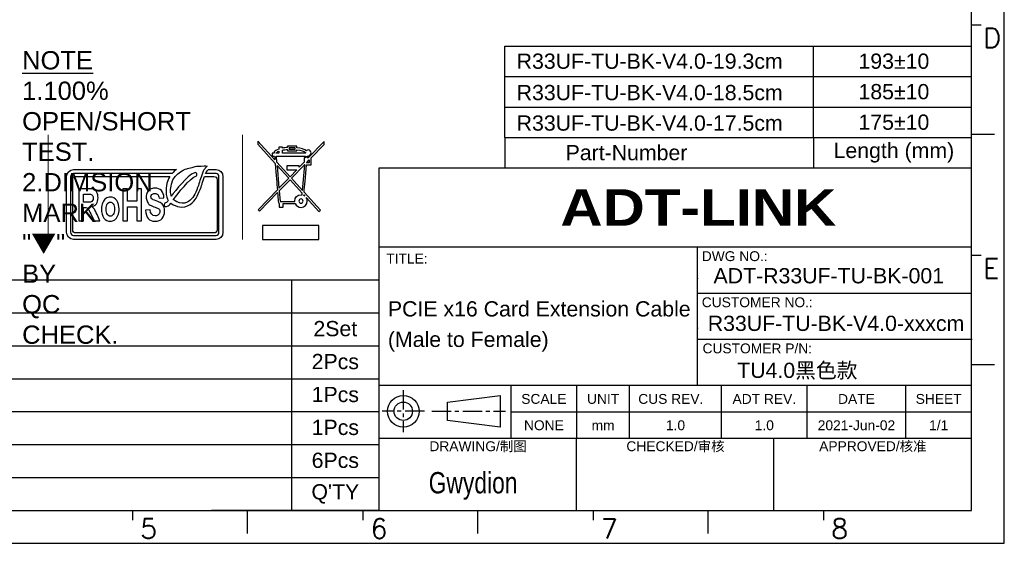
# Model space of a CAD drawing. Header units: millimetres. Extents: x 14 to 338, y 9 to 236.
# Tile 13 of 24: x 176 to 338, y 9 to 95. Entities that reach past the tile are written whole.
import ezdxf

# ---------------------------------------------------------------- set-up
doc = ezdxf.new("R2010")
doc.units = ezdxf.units.MM
doc.linetypes.add('CENTER', pattern=[50.8, 31.75, -6.35, 6.35, -6.35])
doc.layers.add('FORM', color=7, linetype='Continuous')
doc.styles.add('ROMANS', font='romans.shx', dxfattribs={"height": 3.5})
doc.styles.get("Standard").update_dxf_attribs({"font": 'arial.ttf'})
doc.styles.add('註記文字 (ISO)', font='PMingLiU.ttf', dxfattribs={"width": 0.8})

msp = doc.modelspace()

# ---------------------------------------------------------------- linework, layer by layer
at = {"lineweight": 15}
for points in [[(180.727, 76.423), (180.727, 76.423), (180.727, 59.275), (180.727, 59.275)], [(212.646, 76.427), (212.646, 76.427), (212.646, 59.275), (212.646, 59.275)]]:
    msp.add_open_spline(points, degree=3, dxfattribs=at)
for points, knots in [([(217.474, 73.424), (217.474, 73.424), (217.826, 73.424), (217.826, 73.424), (217.826, 73.424), (217.826, 73.424), (217.826, 73.634), (217.826, 73.634), (217.826, 73.634), (217.953, 73.813), (218.216, 73.971), (218.573, 74.095), (218.573, 74.095), (218.573, 74.095), (218.573, 74.408), (218.573, 74.408), (218.573, 74.408), (218.573, 74.408), (219.176, 74.408), (219.176, 74.408), (219.176, 74.408), (219.176, 74.408), (219.176, 74.256), (219.176, 74.256), (219.176, 74.256), (219.426, 74.306), (219.7, 74.345), (219.991, 74.364), (219.991, 74.364), (219.991, 74.364), (219.991, 74.588), (219.991, 74.588), (219.991, 74.588), (219.991, 74.588), (221.564, 74.588), (221.564, 74.588), (221.564, 74.588), (221.564, 74.588), (221.564, 74.324), (221.564, 74.324), (221.564, 74.324), (222.246, 74.235), (222.805, 74.058), (223.121, 73.831), (223.121, 73.831), (223.202, 73.906), (223.308, 73.954), (223.427, 73.954), (223.427, 73.954), (223.672, 73.954), (223.874, 73.753), (223.874, 73.505), (223.874, 73.505), (223.874, 73.324), (223.761, 73.164), (223.601, 73.097), (223.601, 73.097), (223.601, 73.097), (223.601, 72.944), (223.601, 72.944), (223.601, 72.944), (223.601, 72.944), (223.248, 72.944), (223.248, 72.944), (223.248, 72.944), (223.239, 72.848), (223.233, 72.759), (223.225, 72.665), (223.225, 72.665), (223.225, 72.665), (223.429, 72.665), (223.429, 72.665), (223.429, 72.665), (223.429, 72.665), (226.016, 75.343), (226.016, 75.343), (226.016, 75.343), (226.016, 75.343), (226.016, 74.852), (226.016, 74.852), (226.016, 74.852), (226.016, 74.852), (223.89, 72.655), (223.89, 72.655), (223.89, 72.655), (223.89, 72.655), (223.89, 71.544), (223.89, 71.544), (223.89, 71.544), (223.89, 71.544), (223.129, 71.544), (223.129, 71.544), (223.129, 71.544), (222.948, 69.438), (222.824, 68.005), (222.742, 67.044), (222.742, 67.044), (222.742, 67.044), (225.408, 64.106), (225.408, 64.106), (225.408, 64.106), (225.408, 64.106), (225.157, 63.877), (225.157, 63.877), (225.157, 63.877), (225.157, 63.877), (223.092, 66.152), (223.092, 66.152), (223.092, 66.152), (223.202, 65.99), (223.264, 65.793), (223.264, 65.582), (223.264, 65.582), (223.264, 65.013), (222.801, 64.545), (222.231, 64.545), (222.231, 64.545), (221.798, 64.545), (221.428, 64.813), (221.272, 65.192), (221.272, 65.192), (221.272, 65.192), (219.307, 65.192), (219.307, 65.192), (219.307, 65.192), (219.307, 65.192), (219.307, 64.578), (219.307, 64.578), (219.307, 64.578), (219.307, 64.578), (218.661, 64.578), (218.661, 64.578), (218.661, 64.578), (218.661, 64.578), (218.661, 65.192), (218.661, 65.192), (218.661, 65.192), (218.661, 65.192), (218.621, 65.192), (218.621, 65.192), (218.621, 65.192), (218.561, 65.192), (218.501, 65.36), (218.467, 65.878), (218.467, 65.878), (218.448, 66.14), (218.421, 66.491), (218.386, 66.957), (218.386, 66.957), (218.386, 66.957), (215.439, 63.908), (215.439, 63.908), (215.439, 63.908), (215.439, 63.908), (215.195, 64.146), (215.195, 64.146), (215.195, 64.146), (215.195, 64.146), (218.351, 67.408), (218.351, 67.408), (218.351, 67.408), (218.27, 68.394), (218.155, 69.797), (217.998, 71.765), (217.998, 71.765), (217.998, 71.765), (215.143, 74.911), (215.143, 74.911), (215.143, 74.911), (215.143, 74.911), (215.143, 75.414), (215.143, 75.414), (215.143, 75.414), (215.143, 75.414), (217.953, 72.316), (217.953, 72.316), (217.953, 72.316), (217.938, 72.52), (217.921, 72.73), (217.905, 72.944), (217.905, 72.944), (217.905, 72.944), (217.474, 72.944), (217.474, 72.944), (217.474, 72.944), (217.474, 72.944), (217.474, 73.424), (217.474, 73.424)], [0, 0, 0, 0, 0.0212766, 0.0212766, 0.0212766, 0.0212766, 0.0425532, 0.0425532, 0.0425532, 0.0425532, 0.0638298, 0.0638298, 0.0638298, 0.0638298, 0.0851064, 0.0851064, 0.0851064, 0.0851064, 0.106383, 0.106383, 0.106383, 0.106383, 0.1276596, 0.1276596, 0.1276596, 0.1276596, 0.1489362, 0.1489362, 0.1489362, 0.1489362, 0.1702128, 0.1702128, 0.1702128, 0.1702128, 0.1914894, 0.1914894, 0.1914894, 0.1914894, 0.212766, 0.212766, 0.212766, 0.212766, 0.2340426, 0.2340426, 0.2340426, 0.2340426, 0.2553191, 0.2553191, 0.2553191, 0.2553191, 0.2765957, 0.2765957, 0.2765957, 0.2765957, 0.2978723, 0.2978723, 0.2978723, 0.2978723, 0.3191489, 0.3191489, 0.3191489, 0.3191489, 0.3404255, 0.3404255, 0.3404255, 0.3404255, 0.3617021, 0.3617021, 0.3617021, 0.3617021, 0.3829787, 0.3829787, 0.3829787, 0.3829787, 0.4042553, 0.4042553, 0.4042553, 0.4042553, 0.4255319, 0.4255319, 0.4255319, 0.4255319, 0.4468085, 0.4468085, 0.4468085, 0.4468085, 0.4680851, 0.4680851, 0.4680851, 0.4680851, 0.4893617, 0.4893617, 0.4893617, 0.4893617, 0.5106383, 0.5106383, 0.5106383, 0.5106383, 0.5319149, 0.5319149, 0.5319149, 0.5319149, 0.5531915, 0.5531915, 0.5531915, 0.5531915, 0.5744681, 0.5744681, 0.5744681, 0.5744681, 0.5957447, 0.5957447, 0.5957447, 0.5957447, 0.6170213, 0.6170213, 0.6170213, 0.6170213, 0.6382979, 0.6382979, 0.6382979, 0.6382979, 0.6595745, 0.6595745, 0.6595745, 0.6595745, 0.6808511, 0.6808511, 0.6808511, 0.6808511, 0.7021277, 0.7021277, 0.7021277, 0.7021277, 0.7234043, 0.7234043, 0.7234043, 0.7234043, 0.7446809, 0.7446809, 0.7446809, 0.7446809, 0.7659574, 0.7659574, 0.7659574, 0.7659574, 0.787234, 0.787234, 0.787234, 0.787234, 0.8085106, 0.8085106, 0.8085106, 0.8085106, 0.8297872, 0.8297872, 0.8297872, 0.8297872, 0.8510638, 0.8510638, 0.8510638, 0.8510638, 0.8723404, 0.8723404, 0.8723404, 0.8723404, 0.893617, 0.893617, 0.893617, 0.893617, 0.9148936, 0.9148936, 0.9148936, 0.9148936, 0.9361702, 0.9361702, 0.9361702, 0.9361702, 0.9574468, 0.9574468, 0.9574468, 0.9574468, 0.9787234, 0.9787234, 0.9787234, 0.9787234, 1, 1, 1, 1]), ([(218.157, 73.497), (218.157, 73.497), (218.157, 73.424), (218.157, 73.424), (218.157, 73.424), (218.157, 73.424), (218.573, 73.424), (218.573, 73.424), (218.573, 73.424), (218.573, 73.424), (218.573, 73.74), (218.573, 73.74), (218.573, 73.74), (218.401, 73.667), (218.259, 73.586), (218.157, 73.497)], [0, 0, 0, 0, 0.25, 0.25, 0.25, 0.25, 0.5, 0.5, 0.5, 0.5, 0.75, 0.75, 0.75, 0.75, 1, 1, 1, 1]), ([(219.919, 71.361), (219.919, 71.361), (221.946, 71.361), (221.946, 71.361), (221.946, 71.361), (221.946, 71.361), (221.946, 71.13), (221.946, 71.13), (221.946, 71.13), (221.946, 71.13), (222.767, 71.979), (222.767, 71.979), (222.767, 71.979), (222.767, 71.979), (222.767, 72.665), (222.767, 72.665), (222.767, 72.665), (222.767, 72.665), (222.928, 72.665), (222.928, 72.665), (222.928, 72.665), (222.928, 72.665), (222.95, 72.944), (222.95, 72.944), (222.95, 72.944), (222.95, 72.944), (218.201, 72.944), (218.201, 72.944), (218.201, 72.944), (218.201, 72.944), (218.278, 71.96), (218.278, 71.96), (218.278, 71.96), (218.278, 71.96), (220.443, 69.577), (220.443, 69.577), (220.443, 69.577), (220.443, 69.577), (221.52, 70.689), (221.52, 70.689), (221.52, 70.689), (221.52, 70.689), (219.919, 70.689), (219.919, 70.689), (219.919, 70.689), (219.919, 70.689), (219.919, 71.361), (219.919, 71.361)], [0, 0, 0, 0, 0.0833333, 0.0833333, 0.0833333, 0.0833333, 0.1666667, 0.1666667, 0.1666667, 0.1666667, 0.25, 0.25, 0.25, 0.25, 0.3333333, 0.3333333, 0.3333333, 0.3333333, 0.4166667, 0.4166667, 0.4166667, 0.4166667, 0.5, 0.5, 0.5, 0.5, 0.5833333, 0.5833333, 0.5833333, 0.5833333, 0.6666667, 0.6666667, 0.6666667, 0.6666667, 0.75, 0.75, 0.75, 0.75, 0.8333333, 0.8333333, 0.8333333, 0.8333333, 0.9166667, 0.9166667, 0.9166667, 0.9166667, 1, 1, 1, 1]), ([(219.176, 73.925), (219.176, 73.925), (219.176, 73.424), (219.176, 73.424), (219.176, 73.424), (219.176, 73.424), (222.99, 73.424), (222.99, 73.424), (222.99, 73.424), (222.986, 73.451), (222.982, 73.48), (222.982, 73.505), (222.982, 73.505), (222.982, 73.518), (222.982, 73.528), (222.984, 73.538), (222.984, 73.538), (222.709, 73.748), (222.195, 73.917), (221.564, 74.002), (221.564, 74.002), (221.564, 74.002), (221.564, 73.836), (221.564, 73.836), (221.564, 73.836), (221.564, 73.836), (219.991, 73.836), (219.991, 73.836), (219.991, 73.836), (219.991, 73.836), (219.991, 74.044), (219.991, 74.044), (219.991, 74.044), (219.698, 74.021), (219.422, 73.977), (219.176, 73.925)], [0, 0, 0, 0, 0.1111111, 0.1111111, 0.1111111, 0.1111111, 0.2222222, 0.2222222, 0.2222222, 0.2222222, 0.3333333, 0.3333333, 0.3333333, 0.3333333, 0.4444444, 0.4444444, 0.4444444, 0.4444444, 0.5555556, 0.5555556, 0.5555556, 0.5555556, 0.6666667, 0.6666667, 0.6666667, 0.6666667, 0.7777778, 0.7777778, 0.7777778, 0.7777778, 0.8888889, 0.8888889, 0.8888889, 0.8888889, 1, 1, 1, 1]), ([(220.278, 74.324), (220.278, 74.324), (221.279, 74.324), (221.279, 74.324), (221.279, 74.324), (221.279, 74.324), (221.279, 74.098), (221.279, 74.098), (221.279, 74.098), (221.279, 74.098), (220.278, 74.098), (220.278, 74.098), (220.278, 74.098), (220.278, 74.098), (220.278, 74.324), (220.278, 74.324)], [0, 0, 0, 0, 0.25, 0.25, 0.25, 0.25, 0.5, 0.5, 0.5, 0.5, 0.75, 0.75, 0.75, 0.75, 1, 1, 1, 1]), ([(200.828, 67.211), (200.828, 66.857), (200.878, 66.594), (200.946, 66.391), (200.946, 66.391), (201.653, 67.337), (203.537, 69.744), (204.726, 70.231), (204.726, 70.231), (204.886, 70.298), (205.065, 70.222), (205.13, 70.064), (205.13, 70.064), (205.196, 69.904), (205.12, 69.725), (204.963, 69.66), (204.963, 69.66), (203.944, 69.242), (202.076, 66.893), (201.292, 65.823), (201.292, 65.823), (201.314, 65.808), (201.333, 65.791), (201.347, 65.777), (201.347, 65.777), (201.347, 65.774), (201.579, 65.519), (202.263, 65.307), (202.263, 65.307), (203.512, 64.996), (204.152, 65.736), (204.645, 66.441), (204.645, 66.441), (205.063, 67.094), (205.558, 68.633), (205.558, 68.633), (205.558, 68.633), (205.599, 68.786), (205.959, 70.148), (206.306, 70.702), (206.306, 70.702), (206.306, 70.702), (206.714, 71.206), (206.714, 71.206), (206.714, 71.206), (206.714, 71.206), (206.764, 71.261), (206.808, 71.311), (206.808, 71.311), (206.679, 71.326), (206.554, 71.347), (206.554, 71.347), (206.554, 71.347), (206.554, 71.347), (205.084, 71.283), (205.084, 71.285), (205.084, 71.285), (205.082, 71.285), (203.613, 70.92), (203.589, 70.912), (203.589, 70.912), (203.567, 70.905), (201.424, 70.355), (200.967, 68.36), (200.967, 68.36), (200.867, 67.903), (200.828, 67.524), (200.828, 67.211)], [0, 0, 0, 0, 0.0588235, 0.0588235, 0.0588235, 0.0588235, 0.1176471, 0.1176471, 0.1176471, 0.1176471, 0.1764706, 0.1764706, 0.1764706, 0.1764706, 0.2352941, 0.2352941, 0.2352941, 0.2352941, 0.2941176, 0.2941176, 0.2941176, 0.2941176, 0.3529412, 0.3529412, 0.3529412, 0.3529412, 0.4117647, 0.4117647, 0.4117647, 0.4117647, 0.4705882, 0.4705882, 0.4705882, 0.4705882, 0.5294118, 0.5294118, 0.5294118, 0.5294118, 0.5882353, 0.5882353, 0.5882353, 0.5882353, 0.6470588, 0.6470588, 0.6470588, 0.6470588, 0.7058824, 0.7058824, 0.7058824, 0.7058824, 0.7647059, 0.7647059, 0.7647059, 0.7647059, 0.8235294, 0.8235294, 0.8235294, 0.8235294, 0.8823529, 0.8823529, 0.8823529, 0.8823529, 0.9411765, 0.9411765, 0.9411765, 0.9411765, 1, 1, 1, 1]), ([(218.324, 71.409), (218.324, 71.409), (220.206, 69.33), (220.206, 69.33), (220.206, 69.33), (220.206, 69.33), (218.617, 67.687), (218.617, 67.687), (218.617, 67.687), (218.617, 67.687), (218.324, 71.409), (218.324, 71.409)], [0, 0, 0, 0, 0.3333333, 0.3333333, 0.3333333, 0.3333333, 0.6666667, 0.6666667, 0.6666667, 0.6666667, 1, 1, 1, 1]), ([(222.476, 67.333), (222.476, 67.333), (220.671, 69.325), (220.671, 69.325), (220.671, 69.325), (220.671, 69.325), (222.817, 71.544), (222.817, 71.544), (222.817, 71.544), (222.817, 71.544), (222.834, 71.544), (222.834, 71.544), (222.834, 71.544), (222.834, 71.544), (222.476, 67.333), (222.476, 67.333)], [0, 0, 0, 0, 0.25, 0.25, 0.25, 0.25, 0.5, 0.5, 0.5, 0.5, 0.75, 0.75, 0.75, 0.75, 1, 1, 1, 1]), ([(223.576, 72.33), (223.576, 72.33), (223.159, 71.9), (223.159, 71.9), (223.159, 71.9), (223.159, 71.875), (223.156, 71.852), (223.152, 71.831), (223.152, 71.831), (223.152, 71.831), (223.595, 71.831), (223.595, 71.831), (223.595, 71.831), (223.595, 71.831), (223.595, 72.33), (223.595, 72.33), (223.595, 72.33), (223.595, 72.33), (223.576, 72.33), (223.576, 72.33)], [0, 0, 0, 0, 0.2, 0.2, 0.2, 0.2, 0.4, 0.4, 0.4, 0.4, 0.6, 0.6, 0.6, 0.6, 0.8, 0.8, 0.8, 0.8, 1, 1, 1, 1]), ([(208.317, 70.75), (208.317, 70.75), (207.029, 70.75), (207.029, 70.75), (207.029, 70.75), (207.011, 70.726), (206.686, 70.325), (206.683, 70.325), (206.683, 70.325), (206.645, 70.265), (206.607, 70.186), (206.567, 70.1), (206.567, 70.1), (206.567, 70.1), (208.317, 70.1), (208.317, 70.1), (208.317, 70.1), (208.575, 70.1), (208.752, 69.868), (208.752, 69.541), (208.752, 69.541), (208.752, 69.541), (208.752, 60.487), (208.752, 60.487), (208.752, 60.487), (208.752, 60.156), (208.575, 59.927), (208.317, 59.927), (208.317, 59.927), (208.317, 59.927), (184.898, 59.927), (184.898, 59.927), (184.898, 59.927), (184.622, 59.927), (184.4, 60.178), (184.4, 60.487), (184.4, 60.487), (184.4, 60.487), (184.4, 69.541), (184.4, 69.541), (184.4, 69.541), (184.4, 69.854), (184.62, 70.1), (184.898, 70.1), (184.898, 70.1), (184.898, 70.1), (201.066, 70.1), (201.066, 70.1), (201.066, 70.1), (201.292, 70.358), (201.538, 70.573), (201.785, 70.75), (201.785, 70.75), (201.785, 70.75), (184.898, 70.75), (184.898, 70.75), (184.898, 70.75), (184.264, 70.75), (183.75, 70.207), (183.75, 69.541), (183.75, 69.541), (183.75, 69.541), (183.75, 60.487), (183.75, 60.487), (183.75, 60.487), (183.75, 59.818), (184.264, 59.275), (184.898, 59.275), (184.898, 59.275), (184.898, 59.275), (208.317, 59.275), (208.317, 59.275), (208.317, 59.275), (208.938, 59.275), (209.407, 59.795), (209.407, 60.487), (209.407, 60.487), (209.407, 60.487), (209.407, 69.541), (209.407, 69.541), (209.407, 69.541), (209.407, 70.231), (208.938, 70.75), (208.317, 70.75)], [0, 0, 0, 0, 0.047619, 0.047619, 0.047619, 0.047619, 0.0952381, 0.0952381, 0.0952381, 0.0952381, 0.1428571, 0.1428571, 0.1428571, 0.1428571, 0.1904762, 0.1904762, 0.1904762, 0.1904762, 0.2380952, 0.2380952, 0.2380952, 0.2380952, 0.2857143, 0.2857143, 0.2857143, 0.2857143, 0.3333333, 0.3333333, 0.3333333, 0.3333333, 0.3809524, 0.3809524, 0.3809524, 0.3809524, 0.4285714, 0.4285714, 0.4285714, 0.4285714, 0.4761905, 0.4761905, 0.4761905, 0.4761905, 0.5238095, 0.5238095, 0.5238095, 0.5238095, 0.5714286, 0.5714286, 0.5714286, 0.5714286, 0.6190476, 0.6190476, 0.6190476, 0.6190476, 0.6666667, 0.6666667, 0.6666667, 0.6666667, 0.7142857, 0.7142857, 0.7142857, 0.7142857, 0.7619048, 0.7619048, 0.7619048, 0.7619048, 0.8095238, 0.8095238, 0.8095238, 0.8095238, 0.8571429, 0.8571429, 0.8571429, 0.8571429, 0.9047619, 0.9047619, 0.9047619, 0.9047619, 0.952381, 0.952381, 0.952381, 0.952381, 1, 1, 1, 1]), ([(200.697, 69.601), (200.697, 69.601), (185.215, 69.601), (185.215, 69.601), (185.215, 69.601), (184.959, 69.601), (184.773, 69.412), (184.773, 69.156), (184.773, 69.156), (184.773, 69.156), (184.773, 60.802), (184.773, 60.802), (184.773, 60.802), (184.773, 60.549), (184.959, 60.36), (185.215, 60.36), (185.215, 60.36), (185.215, 60.36), (207.94, 60.36), (207.94, 60.36), (207.94, 60.36), (208.255, 60.36), (208.446, 60.549), (208.446, 60.802), (208.446, 60.802), (208.446, 60.802), (208.446, 69.156), (208.446, 69.156), (208.446, 69.156), (208.446, 69.412), (208.255, 69.601), (207.94, 69.601), (207.94, 69.601), (207.94, 69.601), (206.374, 69.601), (206.374, 69.601), (206.374, 69.601), (206.221, 69.165), (206.084, 68.676), (206.021, 68.431), (206.021, 68.431), (206, 68.365), (205.495, 66.805), (205.029, 66.071), (205.029, 66.071), (204.645, 65.521), (203.749, 64.238), (201.964, 64.685), (201.964, 64.685), (201.373, 64.866), (201.054, 65.079), (200.889, 65.213), (200.889, 65.213), (200.742, 65.019), (200.513, 64.781), (200.176, 64.683), (200.176, 64.683), (200.011, 64.635), (199.845, 64.73), (199.794, 64.895), (199.794, 64.895), (199.746, 65.057), (199.842, 65.232), (200.006, 65.278), (200.006, 65.278), (200.206, 65.335), (200.365, 65.528), (200.453, 65.66), (200.453, 65.66), (200.267, 65.939), (200.076, 66.404), (200.076, 67.166), (200.076, 67.166), (200.076, 67.531), (200.118, 67.961), (200.233, 68.468), (200.233, 68.468), (200.331, 68.903), (200.495, 69.28), (200.697, 69.601)], [0, 0, 0, 0, 0.05, 0.05, 0.05, 0.05, 0.1, 0.1, 0.1, 0.1, 0.15, 0.15, 0.15, 0.15, 0.2, 0.2, 0.2, 0.2, 0.25, 0.25, 0.25, 0.25, 0.3, 0.3, 0.3, 0.3, 0.35, 0.35, 0.35, 0.35, 0.4, 0.4, 0.4, 0.4, 0.45, 0.45, 0.45, 0.45, 0.5, 0.5, 0.5, 0.5, 0.55, 0.55, 0.55, 0.55, 0.6, 0.6, 0.6, 0.6, 0.65, 0.65, 0.65, 0.65, 0.7, 0.7, 0.7, 0.7, 0.75, 0.75, 0.75, 0.75, 0.8, 0.8, 0.8, 0.8, 0.85, 0.85, 0.85, 0.85, 0.9, 0.9, 0.9, 0.9, 0.95, 0.95, 0.95, 0.95, 1, 1, 1, 1]), ([(220.436, 69.08), (220.436, 69.08), (222.439, 66.874), (222.439, 66.874), (222.439, 66.874), (222.439, 66.874), (222.416, 66.599), (222.416, 66.599), (222.416, 66.599), (222.356, 66.61), (222.295, 66.616), (222.231, 66.616), (222.231, 66.616), (221.661, 66.616), (221.195, 66.15), (221.195, 65.582), (221.195, 65.582), (221.195, 65.559), (221.197, 65.539), (221.197, 65.516), (221.197, 65.516), (221.197, 65.516), (218.789, 65.516), (218.789, 65.516), (218.789, 65.516), (218.789, 65.516), (218.654, 67.234), (218.654, 67.234), (218.654, 67.234), (218.654, 67.234), (220.436, 69.08), (220.436, 69.08)], [0, 0, 0, 0, 0.125, 0.125, 0.125, 0.125, 0.25, 0.25, 0.25, 0.25, 0.375, 0.375, 0.375, 0.375, 0.5, 0.5, 0.5, 0.5, 0.625, 0.625, 0.625, 0.625, 0.75, 0.75, 0.75, 0.75, 0.875, 0.875, 0.875, 0.875, 1, 1, 1, 1]), ([(188.302, 62.348), (188.302, 62.348), (187.734, 63.493), (187.734, 63.493), (187.734, 63.493), (187.53, 63.905), (187.392, 64.164), (187.317, 64.267), (187.317, 64.267), (187.244, 64.372), (187.167, 64.444), (187.085, 64.484), (187.085, 64.484), (187.003, 64.523), (186.873, 64.542), (186.691, 64.542), (186.691, 64.542), (186.691, 64.542), (186.529, 64.542), (186.529, 64.542), (186.529, 64.542), (186.529, 64.542), (186.529, 62.348), (186.529, 62.348), (186.529, 62.348), (186.529, 62.348), (185.75, 62.348), (185.75, 62.348), (185.75, 62.348), (185.75, 62.348), (185.75, 67.605), (185.75, 67.605), (185.75, 67.605), (185.75, 67.605), (187.398, 67.605), (187.398, 67.605), (187.398, 67.605), (187.819, 67.605), (188.121, 67.557), (188.301, 67.464), (188.301, 67.464), (188.482, 67.369), (188.63, 67.206), (188.744, 66.972), (188.744, 66.972), (188.861, 66.741), (188.919, 66.46), (188.919, 66.136), (188.919, 66.136), (188.919, 65.725), (188.831, 65.392), (188.654, 65.141), (188.654, 65.141), (188.478, 64.89), (188.226, 64.733), (187.898, 64.669), (187.898, 64.669), (188.066, 64.534), (188.204, 64.388), (188.314, 64.229), (188.314, 64.229), (188.424, 64.071), (188.575, 63.784), (188.763, 63.373), (188.763, 63.373), (188.763, 63.373), (189.234, 62.348), (189.234, 62.348), (189.234, 62.348), (189.234, 62.348), (188.302, 62.348), (188.302, 62.348)], [0, 0, 0, 0, 0.0555556, 0.0555556, 0.0555556, 0.0555556, 0.1111111, 0.1111111, 0.1111111, 0.1111111, 0.1666667, 0.1666667, 0.1666667, 0.1666667, 0.2222222, 0.2222222, 0.2222222, 0.2222222, 0.2777778, 0.2777778, 0.2777778, 0.2777778, 0.3333333, 0.3333333, 0.3333333, 0.3333333, 0.3888889, 0.3888889, 0.3888889, 0.3888889, 0.4444444, 0.4444444, 0.4444444, 0.4444444, 0.5, 0.5, 0.5, 0.5, 0.5555556, 0.5555556, 0.5555556, 0.5555556, 0.6111111, 0.6111111, 0.6111111, 0.6111111, 0.6666667, 0.6666667, 0.6666667, 0.6666667, 0.7222222, 0.7222222, 0.7222222, 0.7222222, 0.7777778, 0.7777778, 0.7777778, 0.7777778, 0.8333333, 0.8333333, 0.8333333, 0.8333333, 0.8888889, 0.8888889, 0.8888889, 0.8888889, 0.9444444, 0.9444444, 0.9444444, 0.9444444, 1, 1, 1, 1]), ([(188.116, 66.064), (188.116, 66.231), (188.088, 66.367), (188.025, 66.468), (188.025, 66.468), (187.965, 66.57), (187.884, 66.64), (187.782, 66.677), (187.782, 66.677), (187.707, 66.704), (187.495, 66.717), (187.144, 66.717), (187.144, 66.717), (187.144, 66.717), (186.529, 66.717), (186.529, 66.717), (186.529, 66.717), (186.529, 66.717), (186.529, 65.383), (186.529, 65.383), (186.529, 65.383), (186.529, 65.383), (187.112, 65.383), (187.112, 65.383), (187.112, 65.383), (187.466, 65.383), (187.693, 65.403), (187.791, 65.436), (187.791, 65.436), (187.887, 65.471), (187.965, 65.541), (188.025, 65.645), (188.025, 65.645), (188.088, 65.751), (188.116, 65.889), (188.116, 66.064)], [0, 0, 0, 0, 0.1111111, 0.1111111, 0.1111111, 0.1111111, 0.2222222, 0.2222222, 0.2222222, 0.2222222, 0.3333333, 0.3333333, 0.3333333, 0.3333333, 0.4444444, 0.4444444, 0.4444444, 0.4444444, 0.5555556, 0.5555556, 0.5555556, 0.5555556, 0.6666667, 0.6666667, 0.6666667, 0.6666667, 0.7777778, 0.7777778, 0.7777778, 0.7777778, 0.8888889, 0.8888889, 0.8888889, 0.8888889, 1, 1, 1, 1]), ([(196.069, 62.348), (196.069, 62.348), (195.29, 62.348), (195.29, 62.348), (195.29, 62.348), (195.29, 62.348), (195.29, 64.647), (195.29, 64.647), (195.29, 64.647), (195.29, 64.647), (193.75, 64.647), (193.75, 64.647), (193.75, 64.647), (193.75, 64.647), (193.75, 62.348), (193.75, 62.348), (193.75, 62.348), (193.75, 62.348), (192.971, 62.348), (192.971, 62.348), (192.971, 62.348), (192.971, 62.348), (192.971, 67.605), (192.971, 67.605), (192.971, 67.605), (192.971, 67.605), (193.75, 67.605), (193.75, 67.605), (193.75, 67.605), (193.75, 67.605), (193.75, 65.536), (193.75, 65.536), (193.75, 65.536), (193.75, 65.536), (195.29, 65.536), (195.29, 65.536), (195.29, 65.536), (195.29, 65.536), (195.29, 67.605), (195.29, 67.605), (195.29, 67.605), (195.29, 67.605), (196.069, 67.605), (196.069, 67.605), (196.069, 67.605), (196.069, 67.605), (196.069, 62.348), (196.069, 62.348)], [0, 0, 0, 0, 0.0833333, 0.0833333, 0.0833333, 0.0833333, 0.1666667, 0.1666667, 0.1666667, 0.1666667, 0.25, 0.25, 0.25, 0.25, 0.3333333, 0.3333333, 0.3333333, 0.3333333, 0.4166667, 0.4166667, 0.4166667, 0.4166667, 0.5, 0.5, 0.5, 0.5, 0.5833333, 0.5833333, 0.5833333, 0.5833333, 0.6666667, 0.6666667, 0.6666667, 0.6666667, 0.75, 0.75, 0.75, 0.75, 0.8333333, 0.8333333, 0.8333333, 0.8333333, 0.9166667, 0.9166667, 0.9166667, 0.9166667, 1, 1, 1, 1]), ([(199.834, 63.875), (199.834, 63.419), (199.707, 63.034), (199.455, 62.723), (199.455, 62.723), (199.203, 62.413), (198.807, 62.258), (198.27, 62.258), (198.27, 62.258), (197.321, 62.258), (196.792, 62.859), (196.685, 64.058), (196.685, 64.058), (196.685, 64.058), (197.45, 64.159), (197.45, 64.159), (197.45, 64.159), (197.536, 63.49), (197.817, 63.156), (198.294, 63.156), (198.294, 63.156), (198.53, 63.156), (198.716, 63.225), (198.853, 63.362), (198.853, 63.362), (198.986, 63.5), (199.056, 63.669), (199.056, 63.87), (199.056, 63.87), (199.056, 63.99), (199.032, 64.092), (198.984, 64.176), (198.984, 64.176), (198.936, 64.259), (198.864, 64.326), (198.766, 64.382), (198.766, 64.382), (198.668, 64.435), (198.434, 64.525), (198.062, 64.652), (198.062, 64.652), (197.729, 64.764), (197.486, 64.886), (197.33, 65.017), (197.33, 65.017), (197.175, 65.149), (197.051, 65.32), (196.96, 65.536), (196.96, 65.536), (196.869, 65.749), (196.823, 65.981), (196.823, 66.226), (196.823, 66.226), (196.823, 66.513), (196.88, 66.771), (196.998, 67.001), (196.998, 67.001), (197.118, 67.23), (197.278, 67.404), (197.486, 67.521), (197.486, 67.521), (197.694, 67.638), (197.947, 67.696), (198.253, 67.696), (198.253, 67.696), (198.708, 67.696), (199.065, 67.56), (199.321, 67.285), (199.321, 67.285), (199.579, 67.01), (199.713, 66.616), (199.729, 66.104), (199.729, 66.104), (199.729, 66.104), (198.945, 66.057), (198.945, 66.057), (198.945, 66.057), (198.909, 66.339), (198.836, 66.537), (198.721, 66.649), (198.721, 66.649), (198.609, 66.762), (198.443, 66.816), (198.233, 66.816), (198.233, 66.816), (198.021, 66.816), (197.859, 66.769), (197.747, 66.67), (197.747, 66.67), (197.631, 66.572), (197.574, 66.452), (197.574, 66.305), (197.574, 66.305), (197.574, 66.162), (197.624, 66.042), (197.727, 65.944), (197.727, 65.944), (197.829, 65.847), (198.069, 65.738), (198.439, 65.621), (198.439, 65.621), (198.833, 65.492), (199.118, 65.359), (199.292, 65.22), (199.292, 65.22), (199.468, 65.079), (199.603, 64.9), (199.696, 64.678), (199.696, 64.678), (199.786, 64.459), (199.834, 64.188), (199.834, 63.875)], [0, 0, 0, 0, 0.0357143, 0.0357143, 0.0357143, 0.0357143, 0.0714286, 0.0714286, 0.0714286, 0.0714286, 0.1071429, 0.1071429, 0.1071429, 0.1071429, 0.1428571, 0.1428571, 0.1428571, 0.1428571, 0.1785714, 0.1785714, 0.1785714, 0.1785714, 0.2142857, 0.2142857, 0.2142857, 0.2142857, 0.25, 0.25, 0.25, 0.25, 0.2857143, 0.2857143, 0.2857143, 0.2857143, 0.3214286, 0.3214286, 0.3214286, 0.3214286, 0.3571429, 0.3571429, 0.3571429, 0.3571429, 0.3928571, 0.3928571, 0.3928571, 0.3928571, 0.4285714, 0.4285714, 0.4285714, 0.4285714, 0.4642857, 0.4642857, 0.4642857, 0.4642857, 0.5, 0.5, 0.5, 0.5, 0.5357143, 0.5357143, 0.5357143, 0.5357143, 0.5714286, 0.5714286, 0.5714286, 0.5714286, 0.6071429, 0.6071429, 0.6071429, 0.6071429, 0.6428571, 0.6428571, 0.6428571, 0.6428571, 0.6785714, 0.6785714, 0.6785714, 0.6785714, 0.7142857, 0.7142857, 0.7142857, 0.7142857, 0.75, 0.75, 0.75, 0.75, 0.7857143, 0.7857143, 0.7857143, 0.7857143, 0.8214286, 0.8214286, 0.8214286, 0.8214286, 0.8571429, 0.8571429, 0.8571429, 0.8571429, 0.8928571, 0.8928571, 0.8928571, 0.8928571, 0.9285714, 0.9285714, 0.9285714, 0.9285714, 0.9642857, 0.9642857, 0.9642857, 0.9642857, 1, 1, 1, 1]), ([(222.703, 66.58), (222.701, 66.558), (222.699, 66.531), (222.697, 66.506), (222.697, 66.506), (222.763, 66.468), (222.826, 66.429), (222.884, 66.383), (222.884, 66.383), (222.884, 66.383), (222.703, 66.58), (222.703, 66.58)], [0, 0, 0, 0, 0.3333333, 0.3333333, 0.3333333, 0.3333333, 0.6666667, 0.6666667, 0.6666667, 0.6666667, 1, 1, 1, 1]), ([(192.179, 63.209), (192.045, 62.893), (191.868, 62.656), (191.648, 62.495), (191.648, 62.495), (191.43, 62.338), (191.191, 62.258), (190.93, 62.258), (190.93, 62.258), (190.512, 62.258), (190.166, 62.434), (189.891, 62.791), (189.891, 62.791), (189.616, 63.144), (189.478, 63.648), (189.478, 64.306), (189.478, 64.306), (189.478, 64.678), (189.544, 65.017), (189.679, 65.326), (189.679, 65.326), (189.812, 65.631), (189.987, 65.861), (190.202, 66.014), (190.202, 66.014), (190.418, 66.167), (190.659, 66.243), (190.929, 66.243), (190.929, 66.243), (191.381, 66.243), (191.734, 66.047), (191.992, 65.653), (191.992, 65.653), (192.251, 65.259), (192.379, 64.8), (192.379, 64.271), (192.379, 64.271), (192.379, 63.88), (192.312, 63.526), (192.179, 63.209)], [0, 0, 0, 0, 0.1, 0.1, 0.1, 0.1, 0.2, 0.2, 0.2, 0.2, 0.3, 0.3, 0.3, 0.3, 0.4, 0.4, 0.4, 0.4, 0.5, 0.5, 0.5, 0.5, 0.6, 0.6, 0.6, 0.6, 0.7, 0.7, 0.7, 0.7, 0.8, 0.8, 0.8, 0.8, 0.9, 0.9, 0.9, 0.9, 1, 1, 1, 1]), ([(190.926, 65.42), (190.737, 65.42), (190.577, 65.324), (190.44, 65.125), (190.44, 65.125), (190.307, 64.924), (190.238, 64.635), (190.238, 64.251), (190.238, 64.251), (190.238, 63.865), (190.307, 63.575), (190.443, 63.375), (190.443, 63.375), (190.58, 63.18), (190.742, 63.079), (190.936, 63.079), (190.936, 63.079), (191.125, 63.079), (191.284, 63.18), (191.419, 63.378), (191.419, 63.378), (191.552, 63.576), (191.62, 63.87), (191.62, 64.258), (191.62, 64.258), (191.62, 64.637), (191.552, 64.924), (191.416, 65.125), (191.416, 65.125), (191.28, 65.324), (191.114, 65.42), (190.926, 65.42)], [0, 0, 0, 0, 0.125, 0.125, 0.125, 0.125, 0.25, 0.25, 0.25, 0.25, 0.375, 0.375, 0.375, 0.375, 0.5, 0.5, 0.5, 0.5, 0.625, 0.625, 0.625, 0.625, 0.75, 0.75, 0.75, 0.75, 0.875, 0.875, 0.875, 0.875, 1, 1, 1, 1]), ([(222.231, 65.932), (222.424, 65.932), (222.58, 65.776), (222.58, 65.582), (222.58, 65.582), (222.58, 65.389), (222.424, 65.229), (222.231, 65.229), (222.231, 65.229), (222.038, 65.229), (221.882, 65.389), (221.882, 65.582), (221.882, 65.582), (221.882, 65.776), (222.038, 65.932), (222.231, 65.932)], [0, 0, 0, 0, 0.25, 0.25, 0.25, 0.25, 0.5, 0.5, 0.5, 0.5, 0.75, 0.75, 0.75, 0.75, 1, 1, 1, 1]), ([(215.921, 61.584), (215.921, 61.584), (225.15, 61.584), (225.15, 61.584), (225.15, 61.584), (225.15, 61.584), (225.15, 59.275), (225.15, 59.275), (225.15, 59.275), (225.15, 59.275), (215.921, 59.275), (215.921, 59.275), (215.921, 59.275), (215.921, 59.275), (215.921, 61.584), (215.921, 61.584)], [0, 0, 0, 0, 0.25, 0.25, 0.25, 0.25, 0.5, 0.5, 0.5, 0.5, 0.75, 0.75, 0.75, 0.75, 1, 1, 1, 1])]:
    msp.add_open_spline(points, degree=3, knots=knots)
at = {"layer": 'FORM'}
for p, q in [((337.66, 9.446), (337.66, 236.246)), ((332.26, 14.846), (332.26, 230.846)), ((332.26, 94.496), (333.88, 94.496)), ((255.657, 91.006), (332.26, 91.006)), ((255.657, 86.006), (255.657, 91.006)), ((306.33, 86.006), (306.33, 91.006)), ((255.657, 86.006), (332.26, 86.006)), ((255.657, 81.006), (255.657, 86.006)), ((306.33, 81.006), (306.33, 86.006)), ((255.657, 81.006), (332.26, 81.006)), ((255.657, 76.006), (255.657, 81.006)), ((306.33, 76.006), (306.33, 81.006)), ((255.657, 76.006), (332.26, 76.006)), ((255.657, 76.006), (255.657, 71.006)), ((306.33, 76.006), (306.33, 71.006)), ((336.04, 76.496), (332.26, 76.496)), ((235.06, 14.846), (235.06, 71.006)), ((235.06, 71.006), (332.26, 71.006)), ((235.06, 14.846), (235.06, 69.926)), ((235.06, 58.046), (332.26, 58.046)), ((287.308, 35.355), (287.308, 58.046)), ((332.26, 56.696), (333.88, 56.696)), ((19.06, 52.646), (235.06, 52.646)), ((220.66, 52.646), (220.66, 14.846)), ((287.308, 50.486), (332.26, 50.486)), ((287.308, 50.486), (332.26, 50.486)), ((19.06, 47.246), (235.06, 47.246)), ((287.431, 42.919), (332.383, 42.919)), ((287.431, 42.919), (332.383, 42.919)), ((19.06, 41.846), (235.06, 41.846)), ((336.04, 38.696), (332.26, 38.696)), ((19.06, 36.446), (235.06, 36.446)), ((235.091, 35.355), (332.291, 35.355)), ((256.691, 35.355), (256.691, 26.715)), ((267.491, 26.715), (267.491, 35.355)), ((276.131, 26.715), (276.131, 35.355)), ((291.251, 26.715), (291.251, 35.355)), ((305.291, 26.715), (305.291, 35.355)), ((321.491, 26.715), (321.491, 35.355)), ((246.276, 32.616), (254.916, 33.696)), ((246.276, 29.592), (246.276, 32.616)), ((254.916, 33.696), (254.916, 28.512)), ((19.06, 31.046), (235.06, 31.046)), ((256.691, 31.035), (332.291, 31.035)), ((254.916, 28.512), (246.276, 29.592)), ((235.091, 26.715), (332.291, 26.715)), ((267.46, 14.846), (267.46, 26.715)), ((299.86, 14.846), (299.86, 26.715)), ((19.06, 25.646), (235.06, 25.646)), ((19.06, 20.246), (235.06, 20.246)), ((19.06, 14.846), (332.26, 14.846)), ((19.06, 14.846), (235.06, 14.846)), ((194.56, 14.846), (194.56, 13.226)), ((235.06, 14.846), (207.549, 14.846)), ((213.46, 11.066), (213.46, 14.846)), ((232.36, 14.846), (232.36, 13.226)), ((251.26, 11.066), (251.26, 14.846)), ((270.16, 14.846), (270.16, 13.226)), ((289.06, 11.066), (289.06, 14.846)), ((307.96, 14.846), (307.96, 13.226)), ((13.66, 9.446), (337.66, 9.446))]:
    msp.add_line(p, q, dxfattribs=at)
at = {"layer": 'FORM', "linetype": 'CENTER', "ltscale": 0.1}
for p, q in [((239.019, 34.56), (239.019, 27.648)), ((242.475, 31.104), (235.563, 31.104)), ((243.684, 31.104), (255.78, 31.104))]:
    msp.add_line(p, q, dxfattribs=at)
at = {"layer": 'FORM'}
for radius in [2.592, 1.512]:
    msp.add_circle((239.019, 31.104), radius, dxfattribs=at)
for p in [(287.308, 52.854), (287.308, 44.726)]:
    msp.add_point(p, dxfattribs=at)

# ---------------------------------------------------------------- texts
at = {"insert": (94.128, 95.894), "char_height": 2.5, "width": 107.3406, "attachment_point": 1, "style": '註記文字 (ISO)'}
msp.add_mtext('{\\fArial|b0|i0|c0|p0;\\P\\C5;ELECTRONIC CHARACTERISTICS:\\P^IVoLtage Rating: 30V ac(r.m.s) Max.\\P^ISpark test: 1200V\\P^IDielectric strength test: Minimum 600V in 1 miute\\P^IInsulation resistance: Minimum 95MΩ-Km\\P^IDifferential Impedance: 100Ω\\P^IPair match impedance: ±25Ω}', dxfattribs=at)
at = {"insert": (288.988, 46.773), "char_height": 2.5, "width": 37.50736, "attachment_point": 1}
msp.add_mtext('{R33UF-TU-BK-V4.0-xxxcm}', dxfattribs=at)
at = {"layer": 'FORM'}
for s, p in [('ADT-R33UF-TU-BK-001', (289.934, 52.084)), ('TU4.0黑色款', (293.823, 36.566))]:
    msp.add_text(s, height=2.5, dxfattribs=at).set_placement(p)
for s, insert, char_height, width, attachment_point in [('{\\Fsimplex.shx;D}', (334.198, 93.957), 3.24, 22.78238, 1), ('{R33UF-TU-BK-V4.0-19.3cm}', (279.456, 88.506), 2.5, 44.46564, 5), ('{193%%P10}', (319.538, 88.506), 2.5, 57.2, 5), ('{R33UF-TU-BK-V4.0-18.5cm}', (279.456, 83.359), 2.5, 44.46564, 5), ('{185%%P10}', (319.538, 83.506), 2.5, 57.2, 5), ('{R33UF-TU-BK-V4.0-17.5cm}', (279.456, 78.359), 2.5, 44.46564, 5), ('{175%%P10}', (319.538, 78.506), 2.5, 57.2, 5), ('{Part-Number}', (275.657, 73.506), 2.5, 30, 5), ('{Length (mm)}', (319.538, 73.506), 2.5, 57.2, 5), ('TITLE:', (236.224, 56.953), 1.62, 39.9222, 1), ('DWG NO.:', (288.007, 57.351), 1.62, 39.9222, 1), ('{\\Fsimplex.shx;E}', (334.198, 56.157), 3.24, 22.78238, 1), ('CUSTOMER NO{\\f??|b0|i0|c0|p54;.}:', (288.007, 49.791), 1.62, 39.9222, 1), ('{2Set}', (227.86, 44.64), 2.5, 10.8, 5), ('CUSTOMER P/N:', (288.13, 42.224), 1.62, 39.9222, 1), ('{2Pcs}', (227.86, 39.24), 2.5, 10.8, 5), ('{1Pcs}', (227.86, 33.84), 2.5, 10.8, 5), ('{SCALE}', (262.091, 33.117), 1.62, 15.12, 5), ('{UNIT}', (271.811, 33.117), 1.62, 15.12, 5), ('{{\\C3; \\C256;}CUS REV.}', (282.611, 33.117), 1.62, 15.12, 5), ('{ADT REV.}', (298.271, 33.117), 1.62, 15.12, 5), ('{DATE}', (313.391, 33.117), 1.62, 15.12, 5), ('{SHEET}', (326.891, 33.117), 1.62, 15.12, 5), ('{1Pcs}', (227.86, 28.44), 2.5, 10.8, 5), ('NONE', (262.091, 28.797), 1.62, 15.12, 5), ('mm', (271.811, 28.797), 1.62, 15.12, 5), ('{1.0}', (283.691, 28.797), 1.62, 15.12, 5), ('{1.0}', (298.271, 28.797), 1.62, 15.12, 5), ('{2021-Jun-02}', (313.391, 28.797), 1.62, 15.12, 5), ('{1/1}', (326.891, 28.797), 1.62, 15.12, 5), ('{DRAWING/\\f楷体|b0|i0|c134|p49;制图}', (251.291, 26.175), 1.62, 49.8912, 2), ('{CHECKED/\\f楷体|b0|i0|c134|p49;审核}', (283.691, 26.175), 1.62, 49.8912, 2), ('{APPROVED/\\f楷体|b0|i0|c134|p49;核准}', (316.091, 26.175), 1.62, 49.8912, 2), ('{6Pcs}', (227.86, 23.04), 2.5, 10.8, 5), ("{Q'TY}", (227.86, 17.546), 2.5, 10.8, 5), ('{\\Fsimplex.shx;5}', (195.845, 10.226), 3.24, 33.11269, 7), ('{\\Fsimplex.shx;6}', (233.645, 10.226), 3.24, 33.11269, 7), ('{\\Fsimplex.shx;7}', (271.445, 10.226), 3.24, 33.11269, 7), ('{\\Fsimplex.shx;8}', (309.245, 10.226), 3.24, 33.11269, 7)]:
    msp.add_mtext(s, dxfattribs=dict(at, insert=insert, char_height=char_height, width=width, attachment_point=attachment_point))
at = {"layer": 'FORM', "attachment_point": 1}
for s, insert, char_height, width, style in [('{\\fArial|b0|i0|c0|p0;\\LNOTE\\P\\l1.100% OPEN/SHORT TEST.\\P2.DIMSION MARK "\\C1;▼\\C256;" BY QC CHECK\\FARROMS.SHX|c134;.}', (176.456, 90.174), 3, 0.1, 'ROMANS'), ('{\\fMV Boli|b0|i0|c1|p0;Gwydion}', (243.191, 21.133), 3.5, 24.94045, '註記文字 (ISO)')]:
    msp.add_mtext(s, dxfattribs=dict(at, insert=insert, char_height=char_height, width=width, style=style))
at = {"layer": 'FORM', "linetype": 'Continuous', "lineweight": 0, "insert": (287.447, 64.526), "char_height": 6, "width": 81.35294, "attachment_point": 5}
msp.add_mtext('{\\fArial Black|b0|i0|c0|p34;ADT-LINK}', dxfattribs=at)
at = {"layer": 'FORM', "insert": (236.489, 49.148), "char_height": 2.5, "width": 56.85801, "attachment_point": 1, "line_spacing_factor": 1.2}
msp.add_mtext('{PCIE x16 Card Extension Cable \\P(Male to Female)}', dxfattribs=at)

doc.saveas('drawing.dxf')
